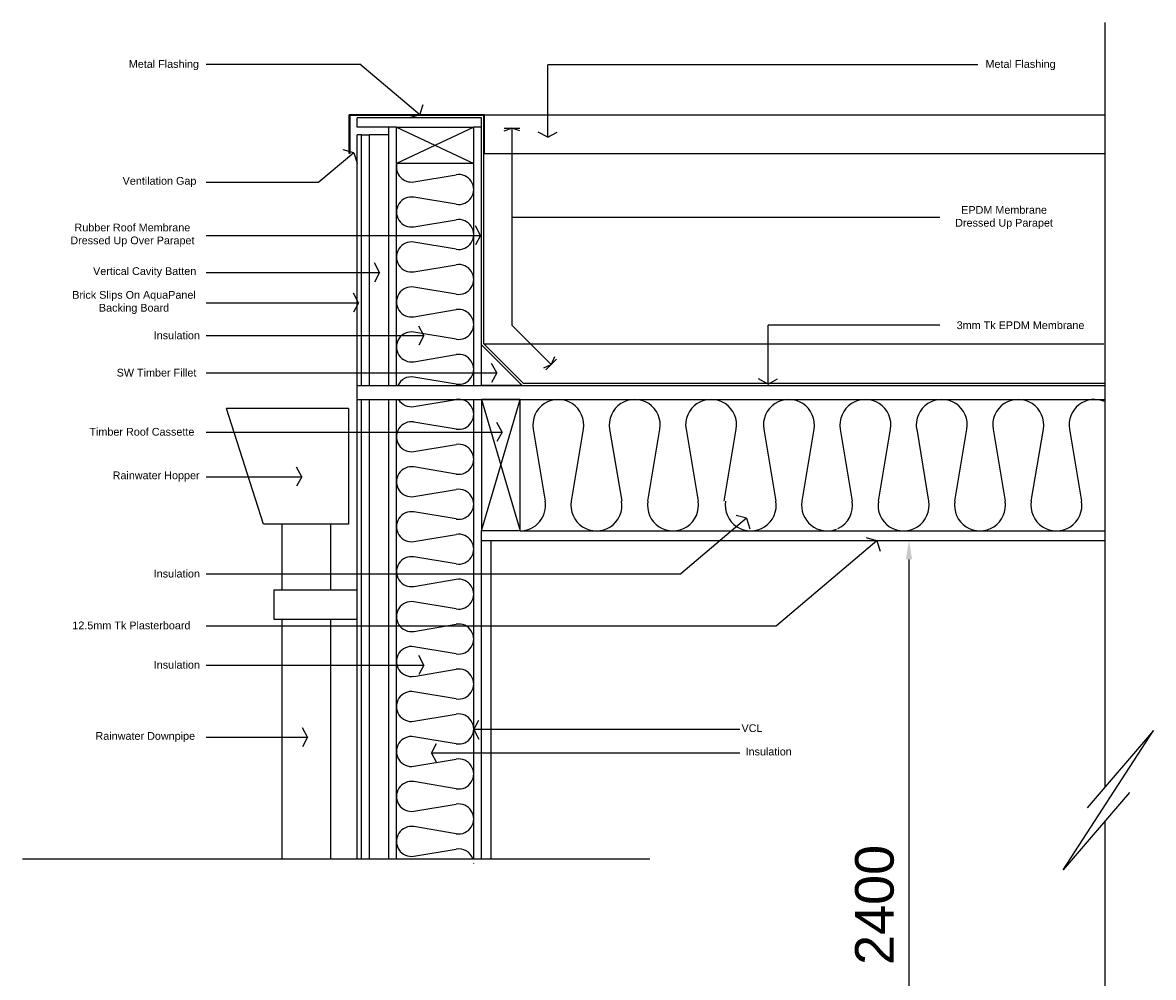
# Model space of a CAD drawing. Extents: x 333785 to 385459, y -97479 to 8502.
# Tile 19 of 89: x 382187 to 383651, y -74579 to -73344. Entities that reach past the tile are written whole.
import ezdxf

# ---------------------------------------------------------------- set-up
doc = ezdxf.new("R2010")
doc.units = 0
doc.header["$LTSCALE"] = 10
doc.layers.get('0').update_dxf_attribs({"color": 1, "linetype": 'CONTINUOUS'})
doc.layers.add('A000T600', color=6, linetype='CONTINUOUS')
doc.layers.add('A429G3SA', color=3, linetype='CONTINUOUS')
doc.styles.add('ARIAL', font='arial.ttf', dxfattribs={"height": 75})
doc.styles.add('SWISS', font='swissel.ttf', dxfattribs={"height": 10})

msp = doc.modelspace()

# ---------------------------------------------------------------- linework, layer by layer
at = {"layer": 'A000T600', "color": 1}
for p, q in [((383587.5, -73343.7), (383587.5, -74333.6)), ((382784.9, -73463), (383587.5, -73463)), ((382625.9, -73489), (382619.9, -73489)), ((382619.9, -74425.8), (382619.9, -73489)), ((382783.9, -73759.6), (382783.9, -73513)), ((382784.9, -73513), (383587.5, -73513)), ((382670.9, -73813.5), (382670.9, -73527)), ((382770.9, -73813.5), (382770.9, -73527)), ((382834.8, -73810.5), (382783.9, -73759.6)), ((382783.9, -73759.6), (383586.5, -73759.6)), ((382834.8, -73810.5), (383587.5, -73810.5)), ((382608.9, -73842.9), (382451.1, -73842.9)), ((382498.9, -73992.9), (382451.1, -73842.9)), ((382608.9, -73842.9), (382608.9, -73992.9)), ((382619.9, -73831.5), (383587.5, -73831.5)), ((382670.9, -74425.8), (382670.9, -73831.5)), ((382770.9, -74425.8), (382770.9, -73831.5)), ((382608.9, -73992.9), (382498.9, -73992.9)), ((382522.4, -73992.9), (382522.4, -74077.6)), ((382585.4, -73992.9), (382585.4, -74077.6)), ((382830.9, -74001.5), (383587.5, -74001.5)), ((382512.4, -74077.6), (382619.9, -74077.6)), ((382512.4, -74077.6), (382512.4, -74115.6)), ((382512.4, -74115.6), (382619.9, -74115.6)), ((382522.4, -74115.6), (382522.4, -74425.8)), ((382585.4, -74115.6), (382585.4, -74425.8)), ((383533.9, -74440.3), (383650.5, -74260)), ((383650.5, -74260), (383564.9, -74360)), ((383619.5, -74340.3), (383533.9, -74440.3)), ((383587.5, -74377.7), (383587.5, -75318.2)), ((382187.1, -74425.8), (382998.9, -74425.8)), ((382770.9, -74432.6), (382770.9, -74432.3))]:
    msp.add_line(p, q, dxfattribs=at)
at = {"layer": 'A000T600', "color": 6}
for p, q in [((382424.7, -73397.3), (382623.5, -73397.3)), ((382701.3, -73463), (382623.5, -73397.3)), ((382866.8, -73492.1), (382866.8, -73398.5)), ((383423.4, -73398.5), (382866.8, -73398.5)), ((382770.9, -73479), (382670.9, -73526)), ((382670.9, -73479), (382770.9, -73526)), ((382820.4, -73480.1), (382820.4, -73735.3)), ((382615.8, -73512.1), (382570.6, -73550.3)), ((382424.7, -73550.3), (382570.6, -73550.3)), ((383374.1, -73595.7), (382820.4, -73595.7)), ((382424.7, -73619), (382779.9, -73619)), ((382424.7, -73667.1), (382649.2, -73667.1)), ((382424.7, -73706.2), (382622, -73706.2)), ((382871.2, -73786.1), (382820.4, -73735.3)), ((383151.8, -73811.5), (383151.8, -73735.1)), ((383374.1, -73735.1), (383151.8, -73735.1)), ((382424.7, -73748.8), (382706.5, -73748.8)), ((382424.7, -73797.1), (382800.8, -73797.1)), ((382780.9, -74001.5), (382830.9, -73831.5)), ((382780.9, -73831.5), (382830.9, -74001.5)), ((382424.7, -73873.7), (382807.6, -73873.7)), ((382424.7, -73931.4), (382548.5, -73931.4)), ((383124.1, -73985.2), (383038.9, -74057.2)), ((383292.8, -74014.2), (383162.6, -74124.2)), ((382424.7, -74057.2), (383038.9, -74057.2)), ((382424.7, -74124.2), (383162.6, -74124.2)), ((382424.7, -74175.2), (382706.5, -74175.2)), ((383115.5, -74258.7), (382770.9, -74258.7)), ((382424.7, -74268.7), (382556, -74268.7)), ((383115.5, -74289), (382716.1, -74289))]:
    msp.add_line(p, q, dxfattribs=at)
at = {"layer": 'A000T600', "color": 7}
for p, q in [((382784.9, -73463), (382609.9, -73463)), ((382609.9, -73513), (382609.9, -73463)), ((382701.3, -73463), (382687.6, -73466.7)), ((382701.3, -73463), (382705.5, -73449.5)), ((382784.9, -73513), (382784.9, -73463)), ((382783.9, -73464), (382610.9, -73464)), ((382610.9, -73513), (382610.9, -73464)), ((382780.9, -73467), (382619.9, -73467)), ((382619.9, -73479), (382619.9, -73467)), ((382780.9, -73760.8), (382780.9, -73467)), ((382783.9, -73513), (382783.9, -73464)), ((382660.9, -73479), (382619.9, -73479)), ((382625.9, -73813.5), (382625.9, -73489)), ((382625.9, -73489), (382635.9, -73489)), ((382635.9, -73813.5), (382635.9, -73489)), ((382670.9, -73479), (382660.9, -73479)), ((382660.9, -73813.5), (382660.9, -73479)), ((382780.9, -73479), (382770.9, -73479)), ((382810.4, -73480.1), (382830.4, -73480.1)), ((382866.8, -73492.1), (382854.4, -73485.4)), ((382866.8, -73492.1), (382879.1, -73485.4)), ((382615.8, -73512.1), (382602.1, -73508.4)), ((382610.9, -73513), (382609.9, -73513)), ((382615.8, -73512.1), (382620, -73525.6)), ((382783.9, -73513), (382784.9, -73513)), ((382779.9, -73619), (382773.1, -73606.6)), ((382779.9, -73619), (382773.1, -73631.4)), ((382649.2, -73667.1), (382642.4, -73654.7)), ((382649.2, -73667.1), (382642.4, -73679.5)), ((382622, -73706.2), (382615.2, -73693.9)), ((382622, -73706.2), (382615.2, -73718.6)), ((382706.5, -73748.8), (382699.7, -73736.5)), ((382706.5, -73748.8), (382699.7, -73761.2)), ((382800.8, -73797.1), (382794, -73784.7)), ((382878, -73779.3), (382864.4, -73792.9)), ((382800.8, -73797.1), (382794, -73809.5)), ((382619.9, -73813.5), (383587.5, -73813.5)), ((383151.8, -73811.5), (383139.4, -73804.8)), ((383151.8, -73811.5), (383164.1, -73804.8)), ((382625.9, -74425.8), (382625.9, -73831.5)), ((382635.9, -74425.8), (382635.9, -73831.5)), ((382660.9, -74425.8), (382660.9, -73831.5)), ((382807.6, -73873.7), (382800.8, -73861.3)), ((382807.6, -73873.7), (382800.8, -73886)), ((382548.5, -73931.4), (382541.7, -73919)), ((382548.5, -73931.4), (382541.7, -73943.8)), ((383124.1, -73985.2), (383110.5, -73981.5)), ((383124.1, -73985.2), (383128.3, -73998.7)), ((382780.9, -74425.8), (382780.9, -74001.5)), ((382780.9, -74014), (383587.5, -74014)), ((382793.4, -74425.8), (382793.4, -74014)), ((383292.8, -74014.2), (383279.2, -74010.5)), ((383292.8, -74014.2), (383297, -74027.7)), ((382706.5, -74175.2), (382699.7, -74162.8)), ((382706.5, -74175.2), (382699.7, -74187.6)), ((382770.9, -74258.7), (382777.7, -74246.3)), ((382556, -74268.7), (382549.2, -74256.3)), ((382770.9, -74258.7), (382777.7, -74271.1)), ((382556, -74268.7), (382549.2, -74281.1)), ((382716.1, -74289), (382722.9, -74276.6)), ((382716.1, -74289), (382722.9, -74301.4))]:
    msp.add_line(p, q, dxfattribs=at)
at = {"layer": 'A000T600', "color": 8}
msp.add_line((382660.9, -73489), (382635.9, -73489), dxfattribs=at)
at = {"layer": 'A000T600', "color": 2}
for p, q in [((382670.9, -73526), (382670.9, -73479)), ((382670.9, -73479), (382770.9, -73479)), ((382770.9, -73526), (382770.9, -73479)), ((382810.4, -73483.9), (382820.4, -73480.1)), ((382830.4, -73483.9), (382820.4, -73480.1)), ((382770.9, -73526), (382670.9, -73526)), ((382833.5, -73813.5), (382780.9, -73760.8)), ((382780.9, -73813.5), (382780.9, -73760.8)), ((382875.6, -73776.4), (382871.2, -73786.1)), ((382861.5, -73790.5), (382871.2, -73786.1)), ((382833.5, -73813.5), (382780.9, -73813.5)), ((382830.9, -73831.5), (382780.9, -73831.5)), ((382780.9, -73831.5), (382780.9, -74001.5)), ((382830.9, -74001.5), (382830.9, -73831.5)), ((382830.9, -74001.5), (382780.9, -74001.5))]:
    msp.add_line(p, q, dxfattribs=at)
at = {"layer": 'A000T600', "color": 6, "linetype": 'Continuous'}
msp.add_line((383334.2, -74038.4), (383334.2, -74990), dxfattribs=at)
at = {"layer": 'A000T600', "color": 6}
msp.add_solid([(383330.1, -74038.4), (383338.3, -74038.4), (383334.2, -74014)], dxfattribs=at)
at = {"layer": 'A429G3SA', "color": 8, "linetype": 'Continuous'}
for p, q in [((382693.5, -73549.8), (382748.3, -73540.6)), ((382748.3, -73578.8), (382693.5, -73569.7)), ((382693.5, -73607.9), (382748.3, -73598.8)), ((382748.3, -73637), (382693.5, -73627.9)), ((382693.5, -73666.1), (382748.3, -73657)), ((382748.3, -73695.2), (382693.5, -73686)), ((382693.5, -73724.3), (382748.3, -73715.1)), ((382748.3, -73753.4), (382693.5, -73744.2)), ((382693.5, -73782.5), (382748.3, -73773.3)), ((382748.3, -73811.6), (382693.5, -73802.4)), ((382693.5, -73840.7), (382748.3, -73831.5)), ((382748.3, -73869.8), (382693.5, -73860.6)), ((382847.9, -73869.9), (382863.5, -73963)), ((382897.3, -73963), (382912.9, -73869.9)), ((382946.8, -73869.9), (382962.4, -73963)), ((382996.2, -73963), (383011.8, -73869.9)), ((383045.7, -73869.9), (383061.3, -73963)), ((383095.1, -73963), (383110.7, -73869.9)), ((383146.3, -73869.9), (383161.9, -73963)), ((383195.8, -73963), (383211.4, -73869.9)), ((383245.2, -73869.9), (383260.8, -73963)), ((383294.7, -73963), (383310.3, -73869.9)), ((383344.2, -73869.9), (383359.7, -73963)), ((383393.6, -73963), (383409.2, -73869.9)), ((383443.1, -73869.9), (383458.6, -73963)), ((383492.5, -73963), (383508.1, -73869.9)), ((383542, -73869.9), (383557.6, -73963)), ((382693.5, -73898.8), (382748.3, -73889.7)), ((382748.3, -73927.9), (382693.5, -73918.8)), ((382693.5, -73957), (382748.3, -73947.9)), ((382748.3, -73986.1), (382693.5, -73977)), ((382693.5, -74015.2), (382748.3, -74006)), ((382748.3, -74044.3), (382693.5, -74035.1)), ((382693.5, -74073.4), (382748.3, -74064.2)), ((382748.3, -74102.5), (382693.5, -74093.3)), ((382693.5, -74131.6), (382748.3, -74122.4)), ((382748.3, -74160.7), (382693.5, -74151.5)), ((382693.5, -74189.8), (382748.3, -74180.6)), ((382748.3, -74218.8), (382693.5, -74209.7)), ((382693.5, -74247.9), (382748.3, -74238.8)), ((382748.3, -74277), (382693.5, -74267.9)), ((382693.5, -74306.1), (382748.3, -74297)), ((382748.3, -74335.2), (382693.5, -74326)), ((382693.5, -74364.3), (382748.3, -74355.1)), ((382748.3, -74393.4), (382693.5, -74384.2)), ((382693.5, -74422.5), (382748.3, -74413.3))]:
    msp.add_line(p, q, dxfattribs=at)
for centre, radius, start, end in [((382690.3, -73530.6), 19.4, 166.0743, 279.4928), ((382751.5, -73559.7), 19.4, 260.5072, 99.4928), ((382690.3, -73588.8), 19.4, 80.5072, 279.4928), ((382751.5, -73617.9), 19.4, 260.5072, 99.4928), ((382690.3, -73647), 19.4, 80.5072, 279.4928), ((382751.5, -73676.1), 19.4, 260.5072, 99.4928), ((382690.3, -73705.2), 19.4, 80.5072, 279.4928), ((382751.5, -73734.3), 19.4, 260.5072, 99.4928), ((382690.3, -73763.4), 19.4, 80.5072, 279.4928), ((382751.5, -73792.4), 19.4, 260.5072, 99.4928), ((382690.3, -73821.5), 19.4, 80.5072, 155.3818), ((382690.3, -73821.5), 19.4, 210.767, 279.4928), ((382751.5, -73850.6), 19.4, 260.5072, 99.4928), ((382880.4, -73864.4), 33, 350.5072, 189.4928), ((382979.3, -73864.4), 33, 350.5072, 189.4928), ((383078.2, -73864.4), 33, 350.5072, 189.4928), ((383178.9, -73864.4), 33, 350.5072, 189.4928), ((383277.8, -73864.4), 33, 350.5072, 189.4928), ((383376.7, -73864.4), 33, 350.5072, 189.4928), ((383475.6, -73864.4), 33, 350.5072, 189.4928), ((383574.5, -73864.4), 33, 66.7077, 189.4928), ((382690.3, -73879.7), 19.4, 80.5072, 279.4928), ((382751.5, -73908.8), 19.4, 260.5072, 99.4928), ((382690.3, -73937.9), 19.4, 80.5072, 279.4928), ((382751.5, -73967), 19.4, 260.5072, 99.4928), ((382830.9, -73968.5), 33, 270, 9.4928), ((382929.8, -73968.5), 33, 170.5072, 9.4928), ((383028.8, -73968.5), 33, 170.5072, 9.4928), ((383129.4, -73968.5), 33, 170.5072, 9.4928), ((383228.3, -73968.5), 33, 170.5072, 291.8767), ((383228.3, -73968.5), 33, 295.0983, 9.4928), ((383327.2, -73968.5), 33, 170.5072, 9.4928), ((383426.1, -73968.5), 33, 170.5072, 9.4928), ((383525, -73968.5), 33, 170.5072, 9.4928), ((382690.3, -73996.1), 19.4, 80.5072, 279.4928), ((382751.5, -74025.2), 19.4, 260.5072, 99.4928), ((382690.3, -74054.3), 19.4, 80.5072, 279.4928), ((382751.5, -74083.4), 19.4, 260.5072, 99.4928), ((382690.3, -74112.4), 19.4, 80.5072, 279.4928), ((382751.5, -74141.5), 19.4, 260.5072, 99.4928), ((382690.3, -74170.6), 19.4, 80.5072, 279.4928), ((382751.5, -74199.7), 19.4, 260.5072, 99.4928), ((382690.3, -74228.8), 19.4, 80.5072, 279.4928), ((382751.5, -74257.9), 19.4, 260.5072, 99.4928), ((382690.3, -74287), 19.4, 80.5072, 279.4928), ((382751.5, -74316.1), 19.4, 260.5072, 99.4928), ((382690.3, -74345.2), 19.4, 80.5072, 279.4928), ((382751.5, -74374.3), 19.4, 260.5072, 99.4928), ((382690.3, -74403.4), 19.4, 80.5072, 279.4928), ((382751.5, -74432.4), 19.4, 20.1282, 99.4928), ((382751.5, -74432.4), 19.4, 359.4137, 0.5863)]:
    msp.add_arc(centre, radius, start, end, dxfattribs=at)

# ---------------------------------------------------------------- texts
at = {"color": 7, "char_height": 10, "attachment_point": 5, "style": 'SWISS'}
for s, insert, width in [('\\A1;Metal Flashing', (382369.9, -73398.7), 415.736), ('\\A1;Metal Flashing', (383478.6, -73398.7), 415.736), ('\\A1;EPDM Membrane \\PDressed Up Parapet', (383457.3, -73595.9), 415.736), ('\\A1;Brick Slips On AquaPanel\\PBacking Board', (382331.3, -73705.9), 229.389), ('\\A1;3mm Tk EPDM Membrane', (383478.6, -73735.4), 415.736), ('\\A1;VCL', (383131.1, -74256.9), 415.736), ('\\A1;Insulation', (383152.6, -74287.2), 415.736)]:
    msp.add_mtext(s, dxfattribs=dict(at, insert=insert, width=width))
for s, insert in [('\\A1;Ventilation Gap', (382364.3, -73550)), ('\\A1;Rubber Roof Membrane \\PDressed Up Over Parapet', (382329.2, -73618.7)), ('\\A1;Vertical Cavity Batten', (382345.1, -73666.8)), ('\\A1;Insulation', (382386.7, -73748.5)), ('\\A1;SW Timber Fillet', (382360.4, -73796.8)), ('\\A1;Timber Roof Cassette', (382341.5, -73873.3)), ('\\A1;Rainwater Hopper', (382359.9, -73931.1)), ('\\A1;Insulation', (382386.7, -74056.9)), ('\\A1;12.5mm Tk Plasterboard', (382327.9, -74123.9)), ('\\A1;Insulation', (382386.7, -74174.9)), ('\\A1;Rainwater Downpipe', (382345.9, -74268.4))]:
    msp.add_mtext(s, dxfattribs=dict(at, insert=insert))
at = {"layer": 'A000T600', "color": 7, "insert": (383289.8, -74485.6), "char_height": 50, "attachment_point": 5, "rotation": 90, "style": 'ARIAL'}
msp.add_mtext('\\A1;2400', dxfattribs=at)

doc.saveas('drawing.dxf')
